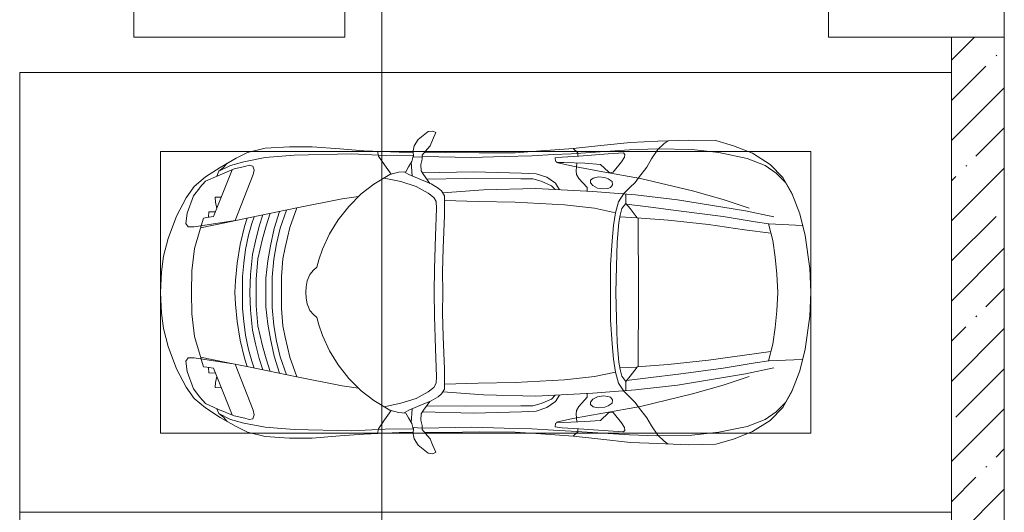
# Model space of a CAD drawing. Header units: millimetres. Extents: x -32229 to 169101, y -13689 to 125138.
# Tile 245 of 256: x 114655 to 120255, y 52150 to 54950. Entities that reach past the tile are written whole.
import ezdxf

# ---------------------------------------------------------------- set-up
doc = ezdxf.new("R2010")
doc.units = ezdxf.units.MM
for name, color, linetype, lineweight in [('A-DETL-GENF-OTLN', 7, 'Continuous', 18), ('A-FLOR-____-OTLN', 7, 'Continuous', 18), ('A-WALL-____-MCUT', 7, 'Continuous', 40), ('A-WALL-____-PATT', 7, 'Continuous', 40), ('C-PRKG-____-OTLN', 7, 'Continuous', 18), ('S-COLS-____-MCUT', 7, 'Continuous', 40)]:
    doc.layers.add(name, color=color, linetype=linetype, lineweight=lineweight)

# ---------------------------------------------------------------- blocks, each defined once
blk = doc.blocks.new('АР_Машиноместо - 5300x2500_С-2205627--01 ЭМ')
at = {"layer": 'A-DETL-GENF-OTLN', "color": 253, "lineweight": 13, "true_color": 0xaaaaaa}
for p, q in [((1165.1, -503.1), (1052.6, -517.5)), ((1250, -500), (1165.1, -503.1)), ((1250, -500), (1334.9, -503.1)), ((1334.9, -503.1), (1447.4, -517.5)), ((1052.6, -517.5), (861.8, -571.6)), ((1447.4, -517.5), (1638.2, -571.6)), ((861.8, -571.6), (701.8, -640.4)), ((1050.7, -599.4), (941.4, -642.2)), ((1148.8, -583), (1050.7, -599.4)), ((1250, -581.6), (1148.8, -583)), ((1250, -581.6), (1351.2, -583)), ((1351.2, -583), (1449.3, -599.4)), ((1449.3, -599.4), (1558.6, -642.2)), ((1638.2, -571.6), (1798.2, -640.4)), ((701.8, -640.4), (584.4, -714.6)), ((824.6, -660.9), (703.5, -696.4)), ((804.5, -715.7), (824.6, -660.9)), ((941.4, -642.2), (881.5, -691.6)), ((1558.6, -642.2), (1618.5, -691.6)), ((1695.5, -715.7), (1675.4, -660.9)), ((1675.4, -660.9), (1796.5, -696.4)), ((1798.2, -640.4), (1915.6, -714.6)), ((584.4, -714.6), (489, -795.6)), ((703.5, -696.4), (616.5, -746.4)), ((737.5, -778.3), (804.5, -715.7)), ((881.5, -691.6), (809.1, -809.4)), ((888.4, -685.9), (815.2, -686.6)), ((1611.6, -685.9), (1684.8, -686.6)), ((1618.5, -691.6), (1690.9, -809.4)), ((1762.5, -778.3), (1695.5, -715.7)), ((1796.5, -696.4), (1883.5, -746.4)), ((1915.6, -714.6), (2011, -795.6)), ((616.5, -746.4), (550, -812.3)), ((677.4, -843.7), (737.5, -778.3)), ((1822.6, -843.7), (1762.5, -778.3)), ((1883.5, -746.4), (1950, -812.3)), ((489, -795.6), (445.9, -853.1)), ((550, -812.3), (519.1, -851.5)), ((809.1, -809.4), (749.2, -950.3)), ((1690.9, -809.4), (1750.8, -950.3)), ((1950, -812.3), (1980.9, -851.5)), ((2011, -795.6), (2054.1, -853.1)), ((445.9, -853.1), (420.9, -910.7)), ((519.1, -851.5), (505.7, -920)), ((639.1, -920), (677.4, -843.7)), ((1860.9, -920), (1822.6, -843.7)), ((1980.9, -851.5), (1994.3, -920)), ((2054.1, -853.1), (2079.1, -910.7)), ((420.9, -910.7), (409.5, -1087)), ((505.7, -920), (510.2, -1018.7)), ((603.4, -1004.8), (639.1, -920)), ((749.2, -950.3), (687.4, -1141)), ((1750.8, -950.3), (1812.6, -1141)), ((1896.6, -1004.8), (1860.9, -920)), ((1994.3, -920), (1989.8, -1018.7)), ((2079.1, -910.7), (2090.5, -1087)), ((548.5, -1076.2), (603.4, -1004.8)), ((1951.5, -1076.2), (1896.6, -1004.8)), ((510.2, -1018.7), (521.5, -1074.5)), ((1989.8, -1018.7), (1978.5, -1074.5)), ((409.5, -1087), (410.6, -1634.2)), ((521.5, -1074.5), (548.5, -1076.2)), ((1978.5, -1074.5), (1951.5, -1076.2)), ((2090.5, -1087), (2089.4, -1634.2)), ((687.4, -1141), (615.4, -1410.3)), ((1812.6, -1141), (1884.6, -1410.3)), ((615.4, -1410.3), (589.4, -1615.5)), ((1016.6, -1459.9), (1146.9, -1439.4)), ((1146.9, -1439.4), (1250, -1434.1)), ((1353.1, -1439.4), (1250, -1434.1)), ((1483.4, -1459.9), (1353.1, -1439.4)), ((1884.6, -1410.3), (1910.6, -1615.5)), ((703.6, -1557.1), (852.8, -1499)), ((852.8, -1499), (1016.6, -1459.9)), ((1647.2, -1499), (1483.4, -1459.9)), ((1796.4, -1557.1), (1647.2, -1499)), ((590.4, -1624.3), (703.6, -1557.1)), ((1909.6, -1624.3), (1796.4, -1557.1)), ((589.4, -1615.5), (595.8, -1824.8)), ((1910.6, -1615.5), (1904.2, -1824.8)), ((410.6, -1634.2), (426.5, -1730.9)), ((546.5, -1642.6), (530.6, -1857.6)), ((1953.5, -1642.6), (1969.4, -1857.6)), ((2089.4, -1634.2), (2073.5, -1730.9)), ((426.5, -1730.9), (427.5, -1943)), ((540.9, -1993.7), (539.8, -1733.1)), ((1959.1, -1993.7), (1960.2, -1733.1)), ((2073.5, -1730.9), (2072.5, -1943)), ((495, -1765.3), (426.6, -1753.4)), ((533.6, -1816.8), (495, -1765.3)), ((1966.4, -1816.8), (2005, -1765.3)), ((2005, -1765.3), (2073.4, -1753.4)), ((597, -2231), (535, -1798.3)), ((595.8, -1824.8), (644.6, -2191.8)), ((1904.2, -1824.8), (1855.4, -2191.8)), ((1903, -2231), (1965, -1798.3)), ((500.6, -1894.5), (357.8, -1990.1)), ((530.6, -1857.6), (500.6, -1894.5)), ((1969.4, -1857.6), (1999.4, -1894.5)), ((1999.4, -1894.5), (2142.2, -1990.1)), ((479.9, -2052.9), (471, -1914.3)), ((2020.1, -2052.9), (2029, -1914.3)), ((357.8, -1990.1), (309.5, -2036.1)), ((540.9, -1993.7), (476.3, -1997.9)), ((505.9, -1996), (500, -2210.1)), ((1959.1, -1993.7), (2023.7, -1997.9)), ((1994.1, -1996), (2000, -2210.1)), ((2142.2, -1990.1), (2190.5, -2036.1)), ((309.5, -2036.1), (296.8, -2079.9)), ((301.4, -2130.5), (479.9, -2052.9)), ((2198.6, -2130.5), (2020.1, -2052.9)), ((2190.5, -2036.1), (2203.2, -2079.9)), ((296.8, -2079.9), (301.4, -2130.5)), ((428.2, -2308.5), (432.3, -2119.9)), ((432.3, -2119.9), (430.7, -2073.9)), ((2067.7, -2119.9), (2069.3, -2073.9)), ((2071.8, -2308.5), (2067.7, -2119.9)), ((2203.2, -2079.9), (2198.6, -2130.5)), ((500, -2210.1), (495.7, -2532.3)), ((636.6, -2526.5), (597, -2231)), ((644.6, -2191.8), (684.2, -2522.3)), ((1855.4, -2191.8), (1815.8, -2522.3)), ((1863.4, -2526.5), (1903, -2231)), ((2000, -2210.1), (2004.3, -2532.3)), ((417.5, -2723), (428.2, -2308.5)), ((2082.5, -2723), (2071.8, -2308.5)), ((495.7, -2532.3), (501.4, -2789.7)), ((636.6, -2526.5), (665.8, -2867.4)), ((684.2, -2522.3), (704.9, -2775.5)), ((1815.8, -2522.3), (1795.1, -2775.5)), ((1863.4, -2526.5), (1834.2, -2867.4)), ((2004.3, -2532.3), (1998.6, -2789.7)), ((447.8, -2638.7), (447.8, -2733.7)), ((2052.2, -2638.7), (2052.2, -2733.7)), ((426.5, -3446.8), (417.5, -2723)), ((447.8, -2733.7), (459.7, -2756.2)), ((2052.2, -2733.7), (2040.3, -2756.2)), ((2073.5, -3446.8), (2082.5, -2723)), ((501.4, -2789.7), (530.9, -3374.8)), ((704.9, -2775.5), (731.2, -3507.6)), ((1795.1, -2775.5), (1768.8, -3507.6)), ((1998.6, -2789.7), (1969.1, -3374.8)), ((505.1, -2846.9), (420.9, -2813.3)), ((665.8, -2867.4), (505.1, -2846.9)), ((1834.2, -2867.4), (1994.9, -2846.9)), ((1994.9, -2846.9), (2079.1, -2813.3)), ((665.6, -2864.6), (678.7, -3159.5)), ((1834.4, -2864.6), (1821.3, -3159.5)), ((678.7, -3159.5), (689.3, -3705.5)), ((1821.3, -3159.5), (1810.7, -3705.5)), ((530.9, -3374.8), (578.7, -3762.9)), ((1969.1, -3374.8), (1921.3, -3762.9)), ((409.5, -3560), (426.5, -3446.8)), ((2090.5, -3560), (2073.5, -3446.8)), ((731.2, -3507.6), (752.2, -3845.6)), ((1768.8, -3507.6), (1747.8, -3845.6)), ((405.6, -3688.5), (409.5, -3560)), ((495.5, -3566.1), (496.8, -3671.6)), ((2004.5, -3566.1), (2003.2, -3671.6)), ((2094.4, -3688.5), (2090.5, -3560)), ((687.1, -3588.8), (566.5, -3663.9)), ((1812.9, -3588.8), (1933.5, -3663.9)), ((403.4, -3968), (405.6, -3688.5)), ((408.2, -3667), (453.1, -3766.3)), ((496.8, -3671.6), (510.1, -3691.5)), ((2003.2, -3671.6), (1989.9, -3691.5)), ((2091.8, -3667), (2046.9, -3766.3)), ((2096.6, -3968), (2094.4, -3688.5)), ((689.3, -3705.5), (699.7, -4345.5)), ((1810.7, -3705.5), (1800.3, -4345.5)), ((453.1, -3766.3), (478.4, -3819.3)), ((532.5, -3818.1), (585.5, -3790.5)), ((578.7, -3762.9), (638.7, -3975.4)), ((1921.3, -3762.9), (1861.3, -3975.4)), ((1967.5, -3818.1), (1914.5, -3790.5)), ((2046.9, -3766.3), (2021.6, -3819.3)), ((478.4, -3819.3), (532.5, -3818.1)), ((752.2, -3845.6), (774.4, -4132.9)), ((1747.8, -3845.6), (1725.6, -4132.9)), ((2021.6, -3819.3), (1967.5, -3818.1)), ((419.6, -4254.2), (403.4, -3968)), ((638.7, -3975.4), (675.2, -4045.5)), ((1861.3, -3975.4), (1824.8, -4045.5)), ((2080.4, -4254.2), (2096.6, -3968)), ((675.2, -4045.5), (694.6, -4057.6)), ((1824.8, -4045.5), (1805.4, -4057.6)), ((774.4, -4132.9), (812.5, -4298.9)), ((1725.6, -4132.9), (1687.5, -4298.9)), ((507.1, -4462.6), (419.6, -4254.2)), ((1992.9, -4462.6), (2080.4, -4254.2)), ((543.7, -4295.1), (528.4, -4374.7)), ((569.5, -4413.1), (543.7, -4295.1)), ((812.5, -4298.9), (872.7, -4370.2)), ((1687.5, -4298.9), (1627.3, -4370.2)), ((1930.5, -4413.1), (1956.3, -4295.1)), ((1956.3, -4295.1), (1971.6, -4374.7)), ((699.7, -4345.5), (679.6, -4406.3)), ((1800.3, -4345.5), (1820.4, -4406.3)), ((528.4, -4374.7), (536.4, -4471.4)), ((594.6, -4479.3), (569.5, -4413.1)), ((679.6, -4406.3), (645, -4445.5)), ((872.7, -4370.2), (970.5, -4419.3)), ((970.5, -4419.3), (1069.6, -4447.3)), ((1529.5, -4419.3), (1430.4, -4447.3)), ((1627.3, -4370.2), (1529.5, -4419.3)), ((1820.4, -4406.3), (1855, -4445.5)), ((1905.4, -4479.3), (1930.5, -4413.1)), ((1971.6, -4374.7), (1963.6, -4471.4)), ((565.9, -4595.1), (507.1, -4462.6)), ((536.4, -4471.4), (557.5, -4525.7)), ((661.8, -4543.1), (594.6, -4479.3)), ((645, -4445.5), (597.3, -4481.4)), ((1069.6, -4447.3), (1167.1, -4453.2)), ((1167.1, -4453.2), (1250, -4453.9)), ((1332.9, -4453.2), (1250, -4453.9)), ((1430.4, -4447.3), (1332.9, -4453.2)), ((1838.2, -4543.1), (1905.4, -4479.3)), ((1855, -4445.5), (1902.7, -4481.4)), ((1934.1, -4595.1), (1992.9, -4462.6)), ((1963.6, -4471.4), (1942.5, -4525.7)), ((557.5, -4525.7), (590.7, -4560.1)), ((717.1, -4568.9), (659.6, -4505.3)), ((1782.9, -4568.9), (1840.4, -4505.3)), ((1942.5, -4525.7), (1909.3, -4560.1)), ((590.7, -4560.1), (680.7, -4606.5)), ((788.5, -4617.7), (661.8, -4543.1)), ((791.3, -4619.7), (717.1, -4568.9)), ((1708.7, -4619.7), (1782.9, -4568.9)), ((1711.5, -4617.7), (1838.2, -4543.1)), ((1909.3, -4560.1), (1819.3, -4606.5)), ((659.1, -4669.9), (565.9, -4595.1)), ((680.7, -4606.5), (967, -4703.6)), ((873.9, -4665.1), (791.3, -4619.7)), ((1819.3, -4606.5), (1533, -4703.6)), ((1626.1, -4665.1), (1708.7, -4619.7)), ((1840.9, -4669.9), (1934.1, -4595.1)), ((812.7, -4729.4), (659.1, -4669.9)), ((988.2, -4706.7), (873.9, -4665.1)), ((1511.8, -4706.7), (1626.1, -4665.1)), ((1687.3, -4729.4), (1840.9, -4669.9)), ((970.2, -4771.8), (812.7, -4729.4)), ((1122.2, -4726.4), (988.2, -4706.7)), ((1250, -4731.7), (1122.2, -4726.4)), ((1250, -4731.7), (1377.8, -4726.4)), ((1377.8, -4726.4), (1511.8, -4706.7)), ((1529.8, -4771.8), (1687.3, -4729.4)), ((1126.4, -4794.1), (970.2, -4771.8)), ((1250, -4800), (1126.4, -4794.1)), ((1250, -4800), (1373.6, -4794.1)), ((1373.6, -4794.1), (1529.8, -4771.8))]:
    blk.add_line(p, q, dxfattribs=at)
at = {"layer": 'A-DETL-GENF-OTLN', "color": 254, "lineweight": 13, "true_color": 0xd4d4d4}
for p, q in [((742.6, -707.8), (664.7, -739.9)), ((1757.4, -707.8), (1835.3, -739.9)), ((664.7, -739.9), (591.7, -805)), ((1835.3, -739.9), (1908.3, -805)), ((591.7, -805), (534.5, -874.4)), ((1908.3, -805), (1965.5, -874.4)), ((534.5, -874.4), (528.1, -949.5)), ((1965.5, -874.4), (1971.9, -949.5)), ((710.2, -962.8), (636.7, -1146)), ((1789.8, -962.8), (1863.3, -1146)), ((537.4, -1076.1), (524.9, -1188.6)), ((1962.6, -1076.1), (1975.1, -1188.6)), ((636.7, -1146), (590.3, -1367.8)), ((1863.3, -1146), (1909.7, -1367.8)), ((524.9, -1188.6), (513.9, -1368.9)), ((1975.1, -1188.6), (1986.1, -1368.9)), ((513.9, -1368.9), (502.3, -1696.3)), ((590.3, -1367.8), (546.5, -1642.6)), ((1909.7, -1367.8), (1953.5, -1642.6)), ((1986.1, -1368.9), (1997.7, -1696.3)), ((677.9, -2473), (794.6, -2446)), ((794.6, -2446), (955.7, -2426.8)), ((955.7, -2426.8), (1105.5, -2413.7)), ((1105.5, -2413.7), (1250, -2412.9)), ((1394.5, -2413.7), (1250, -2412.9)), ((1544.3, -2426.8), (1394.5, -2413.7)), ((1705.4, -2446), (1544.3, -2426.8)), ((1822.1, -2473), (1705.4, -2446)), ((715.1, -3168.3), (1250, -3167.3)), ((1784.9, -3168.3), (1250, -3167.3)), ((694.6, -3980.4), (765.1, -3996.8)), ((1805.4, -3980.4), (1734.9, -3996.8))]:
    blk.add_line(p, q, dxfattribs=at)
at = {"layer": 'C-PRKG-____-OTLN', "color": 253, "lineweight": 13, "true_color": 0xaaaaaa}
for p, q in [((2500, 0), (0, 0)), ((0, 0), (0, -5300)), ((2500, 0), (2500, -5300)), ((400, -500), (400, -4800)), ((400, -500), (2100, -500)), ((2100, -500), (2100, -4800)), ((400, -4800), (2100, -4800))]:
    blk.add_line(p, q, dxfattribs=at)
blk = doc.blocks.new('АР_Машиноместо - 4900x2400_М__5300х2500_-V17--01 ЭМ')
at = {"layer": 'A-DETL-GENF-OTLN', "color": 253, "lineweight": 13, "true_color": 0xaaaaaa}
for p, q in [((1044.2, -818.6), (943.3, -845.1)), ((1132.7, -806), (1044.2, -818.6)), ((1250, -800), (1132.7, -806)), ((1250, -800), (1367.3, -806)), ((1367.3, -806), (1455.8, -818.6)), ((1455.8, -818.6), (1556.7, -845.1)), ((815.8, -891), (711.9, -946.2)), ((943.3, -845.1), (815.8, -891)), ((1556.7, -845.1), (1684.2, -891)), ((1684.2, -891), (1788.1, -946.2)), ((711.9, -946.2), (647.2, -992.8)), ((859, -944.1), (800.1, -952.6)), ((877.7, -958.9), (859, -944.1)), ((1622.3, -958.9), (1641, -944.1)), ((1641, -944.1), (1699.9, -952.6)), ((1788.1, -946.2), (1852.8, -992.8)), ((647.2, -992.8), (593.2, -1056.8)), ((700.9, -989.1), (655, -1024.3)), ((800.1, -952.6), (700.9, -989.1)), ((841.1, -1225.9), (877.7, -991.4)), ((1000.2, -994.5), (871.4, -1031.3)), ((877.7, -991.4), (877.7, -958.9)), ((1127.4, -979.8), (1000.2, -994.5)), ((1250, -977.6), (1127.4, -979.8)), ((1250, -977.6), (1372.6, -979.8)), ((1372.6, -979.8), (1499.8, -994.5)), ((1499.8, -994.5), (1628.6, -1031.3)), ((1622.3, -991.4), (1622.3, -958.9)), ((1658.9, -1225.9), (1622.3, -991.4)), ((1699.9, -952.6), (1799.1, -989.1)), ((1799.1, -989.1), (1845, -1024.3)), ((1852.8, -992.8), (1906.8, -1056.8)), ((593.2, -1056.8), (539.3, -1140.4)), ((617.9, -1057.3), (586.9, -1126.3)), ((654.7, -1024.4), (617.9, -1057.3)), ((882.6, -1027.5), (853.8, -1167.4)), ((1617.4, -1027.5), (1646.2, -1167.4)), ((1845.3, -1024.4), (1882.1, -1057.3)), ((1882.1, -1057.3), (1913.1, -1126.3)), ((1906.8, -1056.8), (1960.7, -1140.4)), ((539.3, -1140.4), (487.4, -1232.1)), ((540.4, -1159.6), (516.2, -1180.5)), ((561.3, -1132.6), (540.4, -1159.6)), ((586.9, -1126.3), (548.2, -1220.1)), ((589, -1121.6), (561.3, -1132.6)), ((853.8, -1167.4), (826.8, -1300.9)), ((1646.2, -1167.4), (1673.2, -1300.9)), ((1911, -1121.6), (1938.7, -1132.6)), ((1913.1, -1126.3), (1951.8, -1220.1)), ((1938.7, -1132.6), (1959.6, -1159.6)), ((1959.6, -1159.6), (1983.8, -1180.5)), ((1960.7, -1140.4), (2012.6, -1232.1)), ((548.2, -1220.1), (535, -1280.6)), ((580.7, -1327.1), (841.1, -1225.9)), ((1182.5, -1227.5), (1084.1, -1236)), ((1250, -1223.7), (1182.5, -1227.5)), ((1250, -1223.7), (1317.5, -1227.5)), ((1317.5, -1227.5), (1415.9, -1236)), ((1919.3, -1327.1), (1658.9, -1225.9)), ((1951.8, -1220.1), (1965, -1280.6)), ((487.4, -1232.1), (455.7, -1296.1)), ((535, -1280.6), (527.2, -1305.2)), ((876.3, -1278.7), (828.3, -1293.7)), ((978.6, -1254.6), (876.3, -1278.7)), ((1007.1, -1283.7), (925.2, -1301.6)), ((1084.1, -1236), (978.6, -1254.6)), ((1083.6, -1274.6), (1007.1, -1283.7)), ((1159.1, -1267.9), (1083.6, -1274.6)), ((1250, -1266.6), (1159.1, -1267.9)), ((1250, -1266.6), (1340.9, -1267.9)), ((1340.9, -1267.9), (1416.4, -1274.6)), ((1415.9, -1236), (1521.4, -1254.6)), ((1416.4, -1274.6), (1492.9, -1283.7)), ((1492.9, -1283.7), (1574.8, -1301.6)), ((1521.4, -1254.6), (1623.7, -1278.7)), ((1623.7, -1278.7), (1671.7, -1293.7)), ((1965, -1280.6), (1972.8, -1305.2)), ((2012.6, -1232.1), (2044.3, -1296.1)), ((455.7, -1296.1), (430.8, -1396.6)), ((527.2, -1305.2), (531.8, -1326)), ((531.8, -1326), (554.4, -1333.3)), ((554.4, -1333.3), (580.7, -1327.1)), ((826.8, -1300.9), (770, -1576.5)), ((859.1, -1321.2), (819.9, -1334.4)), ((925.2, -1301.6), (859.1, -1321.2)), ((958.3, -1341.1), (873.8, -1361.2)), ((1035, -1323.2), (958.3, -1341.1)), ((1148.3, -1312.4), (1035, -1323.2)), ((1250, -1309.3), (1148.3, -1312.4)), ((1250, -1309.3), (1351.7, -1312.4)), ((1351.7, -1312.4), (1465, -1323.2)), ((1465, -1323.2), (1541.7, -1341.1)), ((1541.7, -1341.1), (1626.2, -1361.2)), ((1574.8, -1301.6), (1640.9, -1321.2)), ((1640.9, -1321.2), (1680.1, -1334.4)), ((1673.2, -1300.9), (1730, -1576.5)), ((1945.6, -1333.3), (1919.3, -1327.1)), ((1968.2, -1326), (1945.6, -1333.3)), ((1972.8, -1305.2), (1968.2, -1326)), ((2044.3, -1296.1), (2069.2, -1396.6)), ((430.8, -1396.6), (422, -1534.1)), ((873.8, -1361.2), (809.9, -1383.1)), ((945.3, -1380.6), (871.4, -1401.1)), ((1059, -1354.8), (945.3, -1380.6)), ((1174.5, -1344.2), (1059, -1354.8)), ((1168.3, -1399.8), (1070, -1410.4)), ((1250, -1400.1), (1168.3, -1399.8)), ((1250, -1344.9), (1174.5, -1344.2)), ((1250, -1344.9), (1325.5, -1344.2)), ((1250, -1400.1), (1331.7, -1399.8)), ((1325.5, -1344.2), (1441, -1354.8)), ((1331.7, -1399.8), (1430, -1410.4)), ((1441, -1354.8), (1554.7, -1380.6)), ((1554.7, -1380.6), (1628.6, -1401.1)), ((1626.2, -1361.2), (1690.1, -1383.1)), ((2069.2, -1396.6), (2078, -1534.1)), ((887, -1446.5), (790.4, -1477.3)), ((871.4, -1401.1), (800.5, -1424.6)), ((986.2, -1425.6), (887, -1446.5)), ((1061.9, -1445.7), (973.4, -1459.7)), ((1070, -1410.4), (986.2, -1425.6)), ((1163.9, -1435.1), (1061.9, -1445.7)), ((1250, -1435.1), (1163.9, -1435.1)), ((1250, -1435.1), (1336.1, -1435.1)), ((1336.1, -1435.1), (1438.1, -1445.7)), ((1430, -1410.4), (1513.8, -1425.6)), ((1438.1, -1445.7), (1526.6, -1459.7)), ((1513.8, -1425.6), (1613, -1446.5)), ((1613, -1446.5), (1709.6, -1477.3)), ((1628.6, -1401.1), (1699.5, -1424.6)), ((884.3, -1480.8), (782, -1518.1)), ((994.9, -1509.3), (881.7, -1536.4)), ((973.4, -1459.7), (884.3, -1480.8)), ((1060, -1496.1), (994.9, -1509.3)), ((1159.3, -1489.1), (1060, -1496.1)), ((1250, -1488.3), (1159.3, -1489.1)), ((1250, -1488.3), (1340.7, -1489.1)), ((1340.7, -1489.1), (1440, -1496.1)), ((1440, -1496.1), (1505.1, -1509.3)), ((1505.1, -1509.3), (1618.3, -1536.4)), ((1526.6, -1459.7), (1615.7, -1480.8)), ((1615.7, -1480.8), (1718, -1518.1)), ((422, -1534.1), (422, -1662.9)), ((881.7, -1536.4), (770, -1576.5)), ((1618.3, -1536.4), (1730, -1576.5)), ((2078, -1534.1), (2078, -1662.9)), ((770, -1576.5), (718.3, -1834.2)), ((1730, -1576.5), (1781.7, -1834.2)), ((422, -1662.9), (434.8, -1820.7)), ((1123.5, -1670.9), (1107.2, -1689.8)), ((1147.5, -1650.5), (1123.5, -1670.9)), ((1184.7, -1635.7), (1147.5, -1650.5)), ((1217.8, -1629.1), (1184.7, -1635.7)), ((1217.8, -1629.1), (1250, -1626.8)), ((1282.2, -1629.1), (1250, -1626.8)), ((1282.2, -1629.1), (1315.3, -1635.7)), ((1315.3, -1635.7), (1352.5, -1650.5)), ((1352.5, -1650.5), (1376.5, -1670.9)), ((1376.5, -1670.9), (1392.8, -1689.8)), ((2078, -1662.9), (2065.2, -1820.7)), ((1004.2, -1721.4), (917, -1761.1)), ((1064.9, -1700.5), (1004.2, -1721.4)), ((1107.2, -1689.8), (1064.9, -1700.5)), ((1392.8, -1689.8), (1435.1, -1700.5)), ((1435.1, -1700.5), (1495.8, -1721.4)), ((1495.8, -1721.4), (1583, -1761.1)), ((917, -1761.1), (837.5, -1812.1)), ((1583, -1761.1), (1662.5, -1812.1)), ((434.8, -1820.7), (444.9, -1956.8)), ((718.3, -1834.2), (705.7, -1926.7)), ((837.5, -1812.1), (761.1, -1871.7)), ((1662.5, -1812.1), (1738.9, -1871.7)), ((1781.7, -1834.2), (1794.3, -1926.7)), ((2065.2, -1820.7), (2055.1, -1956.8)), ((761.1, -1871.7), (690.7, -1941.6)), ((1738.9, -1871.7), (1809.3, -1941.6)), ((444.9, -1956.8), (453, -2159.1)), ((690.7, -1941.6), (634.6, -2015)), ((1809.3, -1941.6), (1865.4, -2015)), ((2055.1, -1956.8), (2047, -2159.1)), ((634.6, -2015), (580.7, -2105.7)), ((1865.4, -2015), (1919.3, -2105.7)), ((475.1, -2041), (447.5, -2034.4)), ((525.5, -2074.6), (475.1, -2041)), ((1974.5, -2074.6), (2024.9, -2041)), ((2024.9, -2041), (2052.5, -2034.4)), ((578.8, -2112.6), (525.5, -2074.6)), ((580.7, -2105.7), (567.1, -2153.8)), ((619.7, -2168.6), (600.3, -2072.7)), ((1880.3, -2168.6), (1899.7, -2072.7)), ((1919.3, -2105.7), (1932.9, -2153.8)), ((1921.2, -2112.6), (1974.5, -2074.6)), ((453, -2159.1), (455, -2238.9)), ((567.1, -2153.8), (564.3, -2195.4)), ((647.3, -2254.2), (619.7, -2168.6)), ((1852.7, -2254.2), (1880.3, -2168.6)), ((1932.9, -2153.8), (1935.7, -2195.4)), ((2047, -2159.1), (2045, -2238.9)), ((417.4, -2243.4), (445.1, -2238.7)), ((445.1, -2238.7), (481.8, -2239.5)), ((505.1, -2230), (467.5, -2239.2)), ((482, -2235.6), (479.1, -2288.7)), ((536.7, -2211.8), (505.1, -2230)), ((586.6, -2231.3), (510.1, -2227.1)), ((564.3, -2195.4), (536.7, -2211.8)), ((579.9, -2213.8), (564.9, -2186.5)), ((600.8, -2263), (579.9, -2213.8)), ((1899.2, -2263), (1920.1, -2213.8)), ((1913.4, -2231.3), (1989.9, -2227.1)), ((1920.1, -2213.8), (1935.1, -2186.5)), ((1935.7, -2195.4), (1963.3, -2211.8)), ((1963.3, -2211.8), (1994.9, -2230)), ((1994.9, -2230), (2032.5, -2239.2)), ((2018, -2235.6), (2020.9, -2288.7)), ((2054.9, -2238.7), (2018.2, -2239.5)), ((2082.6, -2243.4), (2054.9, -2238.7)), ((335.2, -2322.3), (381.7, -2266.4)), ((381.7, -2266.4), (417.4, -2243.4)), ((470, -2290), (449.8, -2306.1)), ((493.6, -2288.6), (470, -2290)), ((523.3, -2281.2), (493.6, -2288.6)), ((559, -2282.6), (523.3, -2281.2)), ((580.6, -2296), (559, -2282.6)), ((633.8, -2340.5), (600.8, -2263)), ((685.1, -2322.3), (647.3, -2254.2)), ((1814.9, -2322.3), (1852.7, -2254.2)), ((1866.2, -2340.5), (1899.2, -2263)), ((1919.4, -2296), (1941, -2282.6)), ((1941, -2282.6), (1976.7, -2281.2)), ((1976.7, -2281.2), (2006.4, -2288.6)), ((2006.4, -2288.6), (2030, -2290)), ((2030, -2290), (2050.2, -2306.1)), ((2118.3, -2266.4), (2082.6, -2243.4)), ((2164.8, -2322.3), (2118.3, -2266.4)), ((333.1, -2350.6), (335.2, -2322.3)), ((341.2, -2366.2), (333.1, -2350.6)), ((384.4, -2347.9), (341.2, -2366.2)), ((417.4, -2333.8), (384.4, -2347.9)), ((449.8, -2306.1), (417.4, -2333.8)), ((454.5, -2423.6), (456, -2301.1)), ((630.6, -2332.9), (580.6, -2296)), ((603.5, -2534.3), (606.1, -2314.9)), ((656.7, -2380.3), (633.8, -2340.5)), ((710, -2355.4), (685.1, -2322.3)), ((1790, -2355.4), (1814.9, -2322.3)), ((1843.3, -2380.3), (1866.2, -2340.5)), ((1869.4, -2332.9), (1919.4, -2296)), ((1896.5, -2534.3), (1893.9, -2314.9)), ((2045.5, -2423.6), (2044, -2301.1)), ((2050.2, -2306.1), (2082.6, -2333.8)), ((2082.6, -2333.8), (2115.6, -2347.9)), ((2115.6, -2347.9), (2158.8, -2366.2)), ((2158.8, -2366.2), (2166.9, -2350.6)), ((2166.9, -2350.6), (2164.8, -2322.3)), ((672.8, -2399.7), (656.7, -2380.3)), ((684.8, -2406.5), (667.8, -2638.3)), ((700.6, -2415.4), (672.8, -2399.7)), ((734.3, -2368.8), (710, -2355.4)), ((772.7, -2371.5), (734.3, -2368.8)), ((929.1, -2364.1), (772.7, -2371.5)), ((1115.2, -2358.7), (929.1, -2364.1)), ((1132.7, -2404.6), (999.2, -2409.3)), ((1250, -2357.8), (1115.2, -2358.7)), ((1250, -2406.6), (1132.7, -2404.6)), ((1250, -2357.8), (1384.8, -2358.7)), ((1250, -2406.6), (1367.3, -2404.6)), ((1367.3, -2404.6), (1500.8, -2409.3)), ((1384.8, -2358.7), (1570.9, -2364.1)), ((1570.9, -2364.1), (1727.3, -2371.5)), ((1727.3, -2371.5), (1765.7, -2368.8)), ((1765.7, -2368.8), (1790, -2355.4)), ((1799.4, -2415.4), (1827.2, -2399.7)), ((1815.2, -2406.5), (1832.2, -2638.3)), ((1827.2, -2399.7), (1843.3, -2380.3)), ((456.8, -2613.6), (454.5, -2423.6)), ((813.8, -2416.7), (700.6, -2415.4)), ((999.2, -2409.3), (813.8, -2416.7)), ((1500.8, -2409.3), (1686.2, -2416.7)), ((1686.2, -2416.7), (1799.4, -2415.4)), ((2043.2, -2613.6), (2045.5, -2423.6)), ((604.4, -2850.8), (603.5, -2534.3)), ((1895.6, -2850.8), (1896.5, -2534.3)), ((456.1, -2818.3), (456.8, -2613.6)), ((2043.9, -2818.3), (2043.2, -2613.6)), ((667.8, -2638.3), (659.3, -2936)), ((1832.2, -2638.3), (1840.7, -2936)), ((446, -2964.8), (456.1, -2818.3)), ((604.4, -2919.4), (604.4, -2850.8)), ((1895.6, -2919.4), (1895.6, -2850.8)), ((2054, -2964.8), (2043.9, -2818.3)), ((432.8, -3149.3), (446, -2964.8)), ((618.7, -2966.7), (604.4, -2919.4)), ((643.6, -3024.6), (618.7, -2966.7)), ((659.3, -2936), (676.4, -3260.1)), ((1840.7, -2936), (1823.6, -3260.1)), ((1856.4, -3024.6), (1881.3, -2966.7)), ((1881.3, -2966.7), (1895.6, -2919.4)), ((2067.2, -3149.3), (2054, -2964.8)), ((485.6, -3046.1), (480.8, -3085)), ((504.5, -3046.6), (485.6, -3046.1)), ((512.2, -3061.4), (504.5, -3046.6)), ((510.9, -3094.6), (512.2, -3061.4)), ((665.1, -3046.1), (643.6, -3024.6)), ((1834.9, -3046.1), (1856.4, -3024.6)), ((1987.8, -3061.4), (1995.5, -3046.6)), ((1989.1, -3094.6), (1987.8, -3061.4)), ((1995.5, -3046.6), (2014.4, -3046.1)), ((2014.4, -3046.1), (2019.2, -3085)), ((480.8, -3085), (474.8, -3179.9)), ((515.3, -3213.7), (510.9, -3094.6)), ((1984.7, -3213.7), (1989.1, -3094.6)), ((2019.2, -3085), (2025.2, -3179.9)), ((415.7, -3305.9), (432.8, -3149.3)), ((456.9, -3174.2), (432.9, -3148.3)), ((475.2, -3173.5), (456.9, -3174.2)), ((474.8, -3179.9), (462.2, -3347.3)), ((558.4, -3165.4), (513.6, -3168)), ((579.5, -3167.7), (558.4, -3165.4)), ((601.7, -3179.4), (579.5, -3167.7)), ((654.5, -3228.1), (601.7, -3179.4)), ((1845.5, -3228.1), (1898.3, -3179.4)), ((1898.3, -3179.4), (1920.5, -3167.7)), ((1920.5, -3167.7), (1941.6, -3165.4)), ((1941.6, -3165.4), (1986.4, -3168)), ((2024.8, -3173.5), (2043.1, -3174.2)), ((2025.2, -3179.9), (2037.8, -3347.3)), ((2043.1, -3174.2), (2067.1, -3148.3)), ((2084.3, -3305.9), (2067.1, -3148.3)), ((522.2, -3303.2), (515.3, -3213.7)), ((612.1, -3245.7), (599.8, -3262.3)), ((626.8, -3246.1), (612.1, -3245.7)), ((643.2, -3259.9), (626.8, -3246.1)), ((674.6, -3227.6), (654.5, -3228.1)), ((1825.4, -3227.6), (1845.5, -3228.1)), ((1856.8, -3259.9), (1873.2, -3246.1)), ((1873.2, -3246.1), (1887.9, -3245.7)), ((1887.9, -3245.7), (1900.2, -3262.3)), ((1977.8, -3303.2), (1984.7, -3213.7)), ((564.6, -3349.7), (522.2, -3303.2)), ((599.8, -3262.3), (593.6, -3292.5)), ((593.6, -3292.5), (597.1, -3327.4)), ((657.2, -3286.3), (643.2, -3259.9)), ((661.1, -3321.2), (657.2, -3286.3)), ((676.4, -3260.1), (695.7, -3502.8)), ((1823.6, -3260.1), (1804.3, -3502.8)), ((1838.9, -3321.2), (1842.8, -3286.3)), ((1842.8, -3286.3), (1856.8, -3259.9)), ((1900.2, -3262.3), (1906.4, -3292.5)), ((1906.4, -3292.5), (1902.9, -3327.4)), ((1935.4, -3349.7), (1977.8, -3303.2)), ((397.1, -3474.2), (415.7, -3305.9)), ((462.2, -3347.3), (456.6, -3434.5)), ((569.7, -3360.7), (564.6, -3349.7)), ((597.1, -3327.4), (605.2, -3346.8)), ((605.2, -3346.8), (620, -3369.3)), ((654.1, -3360.7), (658.7, -3344.5)), ((658.7, -3344.5), (661.1, -3321.2)), ((1841.3, -3344.5), (1838.9, -3321.2)), ((1845.9, -3360.7), (1841.3, -3344.5)), ((1894.8, -3346.8), (1880, -3369.3)), ((1902.9, -3327.4), (1894.8, -3346.8)), ((1930.3, -3360.7), (1935.4, -3349.7)), ((2037.8, -3347.3), (2043.4, -3434.5)), ((2102.9, -3474.2), (2084.3, -3305.9)), ((508, -3422.8), (566.8, -3375.1)), ((566.8, -3375.1), (569.7, -3360.7)), ((620, -3369.3), (638.7, -3372.5)), ((638.7, -3372.5), (654.1, -3360.7)), ((811.1, -3414.8), (773, -3424.2)), ((853.3, -3407.2), (811.1, -3414.8)), ((825.6, -3512.1), (821, -3413)), ((965.3, -3397.8), (853.3, -3407.2)), ((1102.5, -3394.3), (965.3, -3397.8)), ((1250, -3391.3), (1102.5, -3394.3)), ((1250, -3391.3), (1397.5, -3394.3)), ((1397.5, -3394.3), (1534.7, -3397.8)), ((1534.7, -3397.8), (1646.7, -3407.2)), ((1646.7, -3407.2), (1688.9, -3414.8)), ((1674.4, -3512.1), (1679, -3413)), ((1688.9, -3414.8), (1727, -3424.2)), ((1861.3, -3372.5), (1845.9, -3360.7)), ((1880, -3369.3), (1861.3, -3372.5)), ((1933.2, -3375.1), (1930.3, -3360.7)), ((1992, -3422.8), (1933.2, -3375.1)), ((456.6, -3434.5), (466.2, -3441.1)), ((466.2, -3441.1), (481.5, -3439.1)), ((481.5, -3439.1), (508, -3422.8)), ((654.7, -3470.4), (624.9, -3501.2)), ((690.2, -3433.7), (654.7, -3470.4)), ((744.1, -3447.2), (691.3, -3447.2)), ((773, -3424.2), (744.1, -3447.2)), ((744.3, -3447), (773.2, -3472.4)), ((1755.7, -3447), (1726.8, -3472.4)), ((1727, -3424.2), (1755.7, -3447)), ((1755.7, -3447.2), (1808.7, -3447.2)), ((1809.8, -3433.7), (1845.3, -3470.4)), ((1845.3, -3470.4), (1875.1, -3501.2)), ((2018.5, -3439.1), (1992, -3422.8)), ((2033.8, -3441.1), (2018.5, -3439.1)), ((2043.4, -3434.5), (2033.8, -3441.1)), ((390.2, -3630), (397.1, -3474.2)), ((598.3, -3518.6), (537.9, -3567)), ((624.9, -3501.2), (598.3, -3518.6)), ((773.2, -3472.4), (825.6, -3512.1)), ((840.1, -3687.8), (826.6, -3509.6)), ((1250, -3520.1), (827.2, -3517.2)), ((1250, -3520.1), (1672.8, -3517.2)), ((1659.9, -3687.8), (1673.4, -3509.6)), ((1726.8, -3472.4), (1674.4, -3512.1)), ((1875.1, -3501.2), (1901.7, -3518.6)), ((1901.7, -3518.6), (1962.1, -3567)), ((2109.8, -3630), (2102.9, -3474.2)), ((537.9, -3567), (491.4, -3594.2)), ((1962.1, -3567), (2008.6, -3594.2)), ((384, -3802.9), (390.2, -3630)), ((438.6, -3629.8), (403.8, -3665.5)), ((491.4, -3594.2), (438.6, -3629.8)), ((2008.6, -3594.2), (2061.4, -3629.8)), ((2061.4, -3629.8), (2096.2, -3665.5)), ((2116, -3802.9), (2109.8, -3630)), ((403.8, -3665.5), (388.1, -3688.4)), ((863.9, -3917.5), (840.1, -3687.8)), ((1636.1, -3917.5), (1659.9, -3687.8)), ((2096.2, -3665.5), (2111.9, -3688.4)), ((387.4, -3958.4), (384, -3802.9)), ((2112.6, -3958.4), (2116, -3802.9)), ((893.6, -4121.6), (863.9, -3917.5)), ((1606.4, -4121.6), (1636.1, -3917.5)), ((416.4, -4059.2), (387.4, -3958.4)), ((2083.6, -4059.2), (2112.6, -3958.4)), ((458.6, -4167), (416.4, -4059.2)), ((2041.4, -4167), (2083.6, -4059.2)), ((914, -4272.5), (893.6, -4121.6)), ((1586, -4272.5), (1606.4, -4121.6)), ((522.5, -4267.9), (458.6, -4167)), ((1977.5, -4267.9), (2041.4, -4167)), ((596.3, -4340.6), (522.5, -4267.9)), ((955.5, -4283.9), (861, -4259.4)), ((861.2, -4260.3), (869.3, -4451.1)), ((1050.4, -4297.3), (955.5, -4283.9)), ((1146, -4306.7), (1050.4, -4297.3)), ((1250, -4312), (1146, -4306.7)), ((1250, -4312), (1354, -4306.7)), ((1354, -4306.7), (1449.6, -4297.3)), ((1449.6, -4297.3), (1544.5, -4283.9)), ((1544.5, -4283.9), (1639, -4259.4)), ((1638.8, -4260.3), (1630.7, -4451.1)), ((1903.7, -4340.6), (1977.5, -4267.9)), ((686, -4391.6), (596.3, -4340.6)), ((1814, -4391.6), (1903.7, -4340.6)), ((804.4, -4436.7), (686, -4391.6)), ((1695.6, -4436.7), (1814, -4391.6)), ((927, -4466.6), (804.4, -4436.7)), ((1114.6, -4493), (927, -4466.6)), ((1385.4, -4493), (1573, -4466.6)), ((1573, -4466.6), (1695.6, -4436.7)), ((1250, -4500), (1114.6, -4493)), ((1250, -4500), (1385.4, -4493))]:
    blk.add_line(p, q, dxfattribs=at)
at = {"layer": 'A-DETL-GENF-OTLN', "color": 254, "lineweight": 13, "true_color": 0xd4d4d4}
for p, q in [((824.1, -1063.7), (818.8, -1102.9)), ((827.7, -1045), (824.1, -1063.7)), ((871.3, -1031.9), (827.7, -1045)), ((1628.7, -1031.9), (1672.3, -1045)), ((1672.3, -1045), (1675.9, -1063.7)), ((1675.9, -1063.7), (1681.2, -1102.9)), ((818.8, -1102.9), (554, -1208.1)), ((709.1, -1112.7), (708.2, -1146.9)), ((737.7, -1113.6), (709.1, -1112.7)), ((772.6, -1121.3), (737.7, -1113.6)), ((792.9, -1076.2), (791.2, -1114.5)), ((823.3, -1074.4), (792.9, -1076.2)), ((1676.7, -1074.4), (1707.1, -1076.2)), ((1681.2, -1102.9), (1946, -1208.1)), ((1707.1, -1076.2), (1708.8, -1114.5)), ((1727.4, -1121.3), (1762.3, -1113.6)), ((1762.3, -1113.6), (1790.9, -1112.7)), ((1790.9, -1112.7), (1791.8, -1146.9)), ((561.7, -1132.1), (527.9, -1198.6)), ((1938.3, -1132.1), (1972.1, -1198.6)), ((527.9, -1198.6), (507.4, -1274.3)), ((1972.1, -1198.6), (1992.6, -1274.3)), ((507.4, -1274.3), (483.4, -1395.6)), ((1992.6, -1274.3), (2016.6, -1395.6)), ((483.4, -1395.6), (470.9, -1561.4)), ((2016.6, -1395.6), (2029.1, -1561.4)), ((470.9, -1561.4), (462.8, -1889.5)), ((2029.1, -1561.4), (2037.2, -1889.5)), ((462.8, -1889.5), (471.8, -2077.7)), ((2037.2, -1889.5), (2028.2, -2077.7)), ((471.8, -2077.7), (474.5, -2239.3)), ((2028.2, -2077.7), (2025.5, -2239.3)), ((483.3, -2571.4), (478, -2290)), ((570.6, -2291.4), (564.4, -2580.5)), ((1929.4, -2291.4), (1935.6, -2580.5)), ((2016.7, -2571.4), (2022, -2290)), ((728.4, -2415.7), (733.8, -2606.7)), ((1771.6, -2415.7), (1766.2, -2606.7)), ((477.8, -2754.7), (483.3, -2571.4)), ((2022.2, -2754.7), (2016.7, -2571.4)), ((564.4, -2580.5), (571.6, -2853.3)), ((733.8, -2606.7), (737.8, -2818.3)), ((1766.2, -2606.7), (1762.2, -2818.3)), ((1935.6, -2580.5), (1928.4, -2853.3)), ((473.9, -2913.7), (477.8, -2754.7)), ((2026.1, -2913.7), (2022.2, -2754.7)), ((571.6, -2853.3), (575.7, -2937.4)), ((737.8, -2818.3), (752.8, -3099)), ((1762.2, -2818.3), (1747.2, -3099)), ((1928.4, -2853.3), (1924.3, -2937.4)), ((466.3, -3036.3), (473.9, -2913.7)), ((575.7, -2937.4), (595.2, -2997.9)), ((1924.3, -2937.4), (1904.8, -2997.9)), ((2033.7, -3036.3), (2026.1, -2913.7)), ((595.2, -2997.9), (629, -3048.1)), ((1904.8, -2997.9), (1871, -3048.1)), ((462, -3136.6), (466.3, -3036.3)), ((512.5, -3053.2), (532.7, -3145.9)), ((629, -3048.1), (666.7, -3069.7)), ((1871, -3048.1), (1833.3, -3069.7)), ((1987.5, -3053.2), (1967.3, -3145.9)), ((2038, -3136.6), (2033.7, -3036.3)), ((752.8, -3099), (771.7, -3268.5)), ((1747.2, -3099), (1728.3, -3268.5)), ((439.5, -3468.5), (462, -3136.6)), ((532.7, -3145.9), (564, -3316.2)), ((1967.3, -3145.9), (1936, -3316.2)), ((2060.5, -3468.5), (2038, -3136.6)), ((771.7, -3268.5), (797.1, -3388.2)), ((1728.3, -3268.5), (1702.9, -3388.2)), ((564, -3316.2), (602.3, -3530.2)), ((1936, -3316.2), (1897.7, -3530.2)), ((734.6, -3405.8), (688.5, -3435.5)), ((797.1, -3388.2), (734.6, -3405.8)), ((870, -3377.1), (797.1, -3388.2)), ((957.1, -3368.9), (870, -3377.1)), ((1093.5, -3360.7), (957.1, -3368.9)), ((1250, -3360.7), (1093.5, -3360.7)), ((1250, -3360.7), (1406.5, -3360.7)), ((1406.5, -3360.7), (1542.9, -3368.9)), ((1542.9, -3368.9), (1630, -3377.1)), ((1630, -3377.1), (1702.9, -3388.2)), ((1702.9, -3388.2), (1765.4, -3405.8)), ((1765.4, -3405.8), (1811.5, -3435.5)), ((434.2, -3623.7), (439.5, -3468.5)), ((749.1, -3450.8), (765.5, -3589.1)), ((1750.9, -3450.8), (1734.5, -3589.1)), ((2065.8, -3623.7), (2060.5, -3468.5)), ((695.7, -3502.8), (723.2, -3741.5)), ((1804.3, -3502.8), (1776.8, -3741.5)), ((602.3, -3530.2), (673.6, -3827.1)), ((1897.7, -3530.2), (1826.4, -3827.1)), ((438.6, -3823.4), (434.2, -3623.7)), ((765.5, -3589.1), (785.7, -3746.6)), ((1734.5, -3589.1), (1714.3, -3746.6)), ((2061.4, -3823.4), (2065.8, -3623.7)), ((723.2, -3741.5), (786.9, -4128.3)), ((785.7, -3746.6), (819.4, -4000.8)), ((1714.3, -3746.6), (1680.6, -4000.8)), ((1776.8, -3741.5), (1713.1, -4128.3)), ((454.7, -3976.8), (438.6, -3823.4)), ((673.6, -3827.1), (722.7, -4001.8)), ((1826.4, -3827.1), (1777.3, -4001.8)), ((2045.3, -3976.8), (2061.4, -3823.4)), ((488.6, -4138.1), (454.7, -3976.8)), ((722.7, -4001.8), (771.7, -4149.8)), ((819.4, -4000.8), (849, -4182.8)), ((1680.6, -4000.8), (1651, -4182.8)), ((1777.3, -4001.8), (1728.3, -4149.8)), ((2011.4, -4138.1), (2045.3, -3976.8)), ((527.8, -4239.8), (488.6, -4138.1)), ((786.9, -4128.3), (821.1, -4289.8)), ((1713.1, -4128.3), (1678.9, -4289.8)), ((1972.2, -4239.8), (2011.4, -4138.1)), ((849, -4182.8), (861.2, -4260.3)), ((1651, -4182.8), (1638.8, -4260.3)), ((571.5, -4303.1), (527.8, -4239.8)), ((1928.5, -4303.1), (1972.2, -4239.8)), ((625, -4354.8), (571.5, -4303.1)), ((1875, -4354.8), (1928.5, -4303.1)), ((696.3, -4395.8), (625, -4354.8)), ((1803.7, -4395.8), (1875, -4354.8))]:
    blk.add_line(p, q, dxfattribs=at)
at = {"layer": 'C-PRKG-____-OTLN', "color": 253, "lineweight": 13, "true_color": 0xaaaaaa}
for p, q in [((2500, 0), (0, 0)), ((0, 0), (0, -5300)), ((2500, 0), (2500, -5300)), ((450, -800), (450, -4500)), ((450, -800), (2050, -800)), ((2050, -800), (2050, -4500)), ((450, -4500), (2050, -4500))]:
    blk.add_line(p, q, dxfattribs=at)
blk = doc.blocks.new('Наметкина 10_РД_АР_П_отсоединено_rvt-1--01 ЭМ')
at = {"layer": 'A-WALL-____-PATT', "lineweight": 5, "true_color": 0xaaaaaa}
h = blk.add_hatch(dxfattribs=at)
h.set_pattern_fill('FP_1', color=253, style=0, pattern_type=2)
h.set_pattern_definition([(45, (0, 0), (-228.0985, 228.0985), []), (45, (228.1, 0), (-228.0985, 228.0985), [403.225, -80.645, 6.706, -73.939])])
h.paths.add_polyline_path([(120255.3, 47150), (120255.3, 49435), (119955.3, 49435), (119955.3, 47150)])
h.paths.add_polyline_path([(120255.3, 49865), (120255.3, 50085), (119955.3, 50085), (119955.3, 49865)])
h.paths.add_polyline_path([(120255.3, 50415), (120255.3, 50885), (119955.3, 50885), (119955.3, 50415)])
h.paths.add_polyline_path([(119955.3, 51215), (120255.3, 51215), (120255.3, 51435), (119955.3, 51435)])
h.paths.add_polyline_path([(120255.3, 51865), (120255.3, 54850), (119955.3, 54850), (119955.3, 51865)])
at = {"layer": 'A-FLOR-____-OTLN', "color": 253, "lineweight": 13, "true_color": 0xaaaaaa}
blk.add_line((116715.3, 55310), (116715.3, 44225), dxfattribs=at)
at = {"layer": 'A-WALL-____-MCUT', "color": 253, "lineweight": 13, "true_color": 0xaaaaaa}
for p, q in [((120255.3, 54850), (119955.3, 54850)), ((119955.3, 54850), (119955.3, 51865)), ((120255.3, 51865), (120255.3, 54850))]:
    blk.add_line(p, q, dxfattribs=at)
at = {"layer": 'S-COLS-____-MCUT', "color": 253, "lineweight": 15, "true_color": 0xaaaaaa}
for p, q in [((115305.3, 55250), (115305.3, 54850)), ((116505.3, 54850), (116505.3, 55250)), ((119255.3, 55250), (119255.3, 54850)), ((120255.3, 54850), (120255.3, 55250)), ((115305.3, 54850), (116505.3, 54850)), ((119255.3, 54850), (120255.3, 54850))]:
    blk.add_line(p, q, dxfattribs=at)
at = {"layer": 'C-PRKG-____-OTLN', "color": 253, "lineweight": 13, "true_color": 0xaaaaaa, "rotation": 90.0000000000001}
for name, p in [('АР_Машиноместо - 4900x2400_М__5300х2500_-V17--01 ЭМ', (114655.3, 52150)), ('АР_Машиноместо - 5300x2500_С-2205627--01 ЭМ', (114655.3, 49650))]:
    blk.add_blockref(name, p, dxfattribs=at)

msp = doc.modelspace()

# ---------------------------------------------------------------- block references
at = {"lineweight": 5}
msp.add_blockref('Наметкина 10_РД_АР_П_отсоединено_rvt-1--01 ЭМ', (0, 0), dxfattribs=at)

doc.saveas('drawing.dxf')
